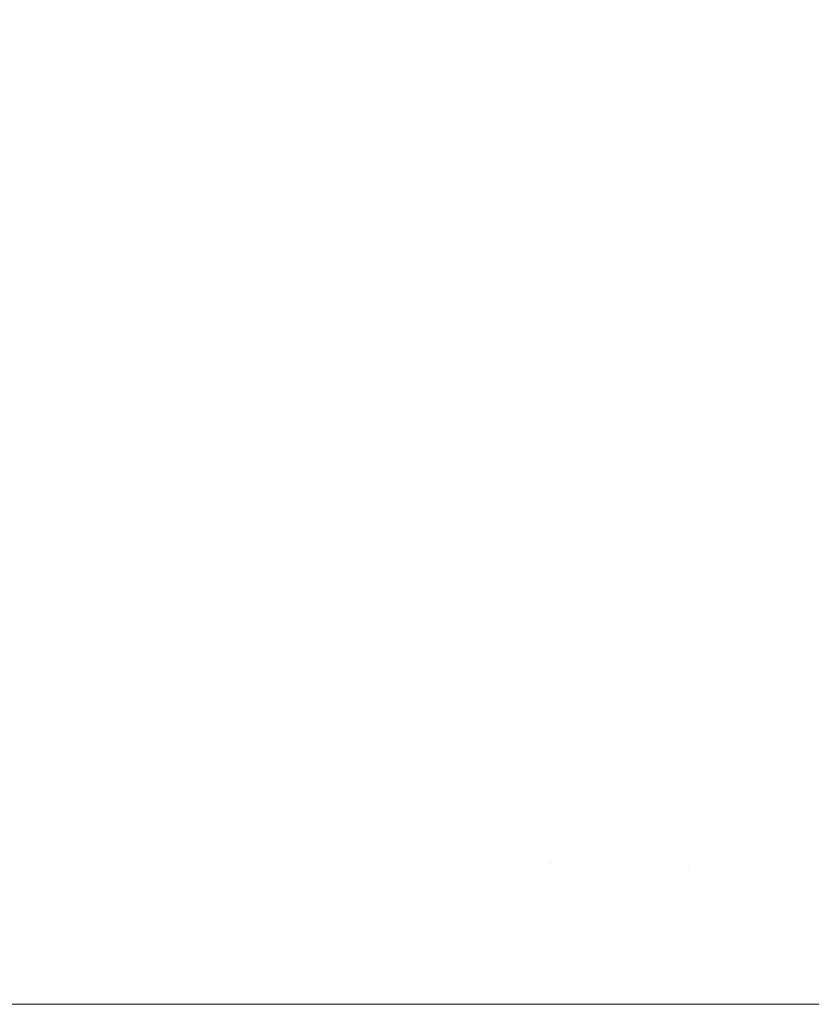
# Model space of a CAD drawing. Header units: centimetres. Extents: x -25.9 to 27.4, y 34.1 to 35.9.
# Tile 50 of 256: x -25.8359 to -25.8184, y 35.8401 to 35.8618. Entities that reach past the tile are written whole.
import ezdxf

# ---------------------------------------------------------------- set-up
doc = ezdxf.new("R2010")
doc.units = ezdxf.units.CM
doc.header["$LTSCALE"] = 2.54
doc.layers.add('Lucido design-1', color=7, linetype='Continuous')

# ---------------------------------------------------------------- blocks, each defined once
blk = doc.blocks.new('Gruppo-5-1')
at = {"color": 7, "linetype": 'Continuous', "lineweight": 9}
for points, invisible_edges in [([(-25.832336, 35.861247, -9.424269), (-25.831339, 35.864667, -9.424269), (-25.833582, 35.865375, -9.42775), (-25.834608, 35.861856, -9.42775)], 15), ([(-25.832336, 35.861247, -33.391033), (-25.831339, 35.864667, -33.391033), (-25.833582, 35.865375, -33.394513), (-25.834608, 35.861856, -33.394513)], 15), ([(-25.834298, 35.861773, -10.136728), (-25.833276, 35.865278, -10.136728), (-25.831073, 35.864583, -10.140108), (-25.832066, 35.861174, -10.140108)], 15), ([(-25.834298, 35.861773, -34.103491), (-25.833276, 35.865278, -34.103491), (-25.831073, 35.864583, -34.106871), (-25.832066, 35.861174, -34.106871)], 15), ([(-25.821007, 35.861409, -9.411395), (-25.820014, 35.864336, -9.411395), (-25.822752, 35.865332, -9.414445), (-25.823786, 35.862286, -9.414445)], 15), ([(-25.821007, 35.861409, -33.378158), (-25.820014, 35.864336, -33.378158), (-25.822752, 35.865332, -33.381208), (-25.823786, 35.862286, -33.381208)], 15), ([(-25.823711, 35.862262, -10.149625), (-25.822678, 35.865305, -10.149625), (-25.820028, 35.864341, -10.152573), (-25.821021, 35.861414, -10.152573)], 15), ([(-25.823711, 35.862262, -34.116388), (-25.822678, 35.865305, -34.116388), (-25.820028, 35.864341, -34.119336), (-25.821021, 35.861414, -34.119336)], 15), ([(-25.829923, 35.8606, -9.420888), (-25.828956, 35.863916, -9.420888), (-25.831339, 35.864667, -9.424269), (-25.832336, 35.861247, -9.424269)], 15), ([(-25.829923, 35.8606, -33.387651), (-25.828956, 35.863916, -33.387651), (-25.831339, 35.864667, -33.391033), (-25.832336, 35.861247, -33.391033)], 15), ([(-25.832066, 35.861174, -10.140108), (-25.831073, 35.864583, -10.140108), (-25.828741, 35.863848, -10.143387), (-25.829704, 35.860542, -10.143387)], 15), ([(-25.832066, 35.861174, -34.106871), (-25.831073, 35.864583, -34.106871), (-25.828741, 35.863848, -34.11015), (-25.829704, 35.860542, -34.11015)], 15), ([(-25.821021, 35.861414, -10.152573), (-25.820028, 35.864341, -10.152573), (-25.81727, 35.863337, -10.1554), (-25.818223, 35.860532, -10.1554)], 15), ([(-25.821021, 35.861414, -34.119336), (-25.820028, 35.864341, -34.119336), (-25.81727, 35.863337, -34.122164), (-25.818223, 35.860532, -34.122164)], 15), ([(-25.818105, 35.860494, -9.408469), (-25.817154, 35.863295, -9.408469), (-25.820014, 35.864336, -9.411395), (-25.821007, 35.861409, -9.411395)], 15), ([(-25.818105, 35.860494, -33.375232), (-25.817154, 35.863295, -33.375232), (-25.820014, 35.864336, -33.378158), (-25.821007, 35.861409, -33.378158)], 15), ([(-25.827371, 35.859916, -9.417611), (-25.826437, 35.863122, -9.417611), (-25.828956, 35.863916, -9.420888), (-25.829923, 35.8606, -9.420888)], 15), ([(-25.827371, 35.859916, -33.384374), (-25.826437, 35.863122, -33.384374), (-25.828956, 35.863916, -33.387651), (-25.829923, 35.8606, -33.387651)], 15), ([(-25.829704, 35.860542, -10.143387), (-25.828741, 35.863848, -10.143387), (-25.826285, 35.863074, -10.146561), (-25.827218, 35.859875, -10.146561)], 15), ([(-25.829704, 35.860542, -34.11015), (-25.828741, 35.863848, -34.11015), (-25.826285, 35.863074, -34.113324), (-25.827218, 35.859875, -34.113324)], 15), ([(-25.824686, 35.859197, -9.414445), (-25.823786, 35.862286, -9.414445), (-25.826437, 35.863122, -9.417611), (-25.827371, 35.859916, -9.417611)], 15), ([(-25.824686, 35.859197, -33.381208), (-25.823786, 35.862286, -33.381208), (-25.826437, 35.863122, -33.384374), (-25.827371, 35.859916, -33.384374)], 15), ([(-25.827218, 35.859875, -10.146561), (-25.826285, 35.863074, -10.146561), (-25.823711, 35.862262, -10.149625), (-25.82461, 35.859177, -10.149625)], 15), ([(-25.827218, 35.859875, -34.113324), (-25.826285, 35.863074, -34.113324), (-25.823711, 35.862262, -34.116388), (-25.82461, 35.859177, -34.116388)], 15), ([(-25.835479, 35.858295, -9.42775), (-25.834608, 35.861856, -9.42775), (-25.836735, 35.862425, -9.431322), (-25.837629, 35.858772, -9.431322)], 15), ([(-25.835479, 35.858295, -33.394513), (-25.834608, 35.861856, -33.394513), (-25.836735, 35.862425, -33.398085), (-25.837629, 35.858772, -33.398085)], 15), ([(-25.837287, 35.858696, -10.133253), (-25.836396, 35.862335, -10.133253), (-25.834298, 35.861773, -10.136728), (-25.835166, 35.858226, -10.136728)], 15), ([(-25.837287, 35.858696, -34.100016), (-25.836396, 35.862335, -34.100016), (-25.834298, 35.861773, -34.103491), (-25.835166, 35.858226, -34.103491)], 15), ([(-25.821872, 35.858443, -9.411395), (-25.821007, 35.861409, -9.411395), (-25.823786, 35.862286, -9.414445), (-25.824686, 35.859197, -9.414445)], 15), ([(-25.821872, 35.858443, -33.378158), (-25.821007, 35.861409, -33.378158), (-25.823786, 35.862286, -33.381208), (-25.824686, 35.859197, -33.381208)], 15), ([(-25.82461, 35.859177, -10.149625), (-25.823711, 35.862262, -10.149625), (-25.821021, 35.861414, -10.152573), (-25.821886, 35.858447, -10.152573)], 15), ([(-25.82461, 35.859177, -34.116388), (-25.823711, 35.862262, -34.116388), (-25.821021, 35.861414, -34.119336), (-25.821886, 35.858447, -34.119336)], 15), ([(-25.833183, 35.857786, -9.424269), (-25.832336, 35.861247, -9.424269), (-25.834608, 35.861856, -9.42775), (-25.835479, 35.858295, -9.42775)], 15), ([(-25.833183, 35.857786, -33.391033), (-25.832336, 35.861247, -33.391033), (-25.834608, 35.861856, -33.394513), (-25.835479, 35.858295, -33.394513)], 15), ([(-25.835166, 35.858226, -10.136728), (-25.834298, 35.861773, -10.136728), (-25.832066, 35.861174, -10.140108), (-25.83291, 35.857726, -10.140108)], 15), ([(-25.835166, 35.858226, -34.103491), (-25.834298, 35.861773, -34.103491), (-25.832066, 35.861174, -34.106871), (-25.83291, 35.857726, -34.106871)], 15), ([(-25.830744, 35.857245, -9.420888), (-25.829923, 35.8606, -9.420888), (-25.832336, 35.861247, -9.424269), (-25.833183, 35.857786, -9.424269)], 15), ([(-25.830744, 35.857245, -33.387651), (-25.829923, 35.8606, -33.387651), (-25.832336, 35.861247, -33.391033), (-25.833183, 35.857786, -33.391033)], 15), ([(-25.821886, 35.858447, -10.152573), (-25.821021, 35.861414, -10.152573), (-25.818223, 35.860532, -10.1554), (-25.819052, 35.857687, -10.1554)], 15), ([(-25.821886, 35.858447, -34.119336), (-25.821021, 35.861414, -34.119336), (-25.818223, 35.860532, -34.122164), (-25.819052, 35.857687, -34.122164)], 15), ([(-25.818932, 35.857655, -9.408469), (-25.818105, 35.860494, -9.408469), (-25.821007, 35.861409, -9.411395), (-25.821872, 35.858443, -9.411395)], 15), ([(-25.818932, 35.857655, -33.375232), (-25.818105, 35.860494, -33.375232), (-25.821007, 35.861409, -33.378158), (-25.821872, 35.858443, -33.378158)], 15), ([(-25.83291, 35.857726, -10.140108), (-25.832066, 35.861174, -10.140108), (-25.829704, 35.860542, -10.143387), (-25.830523, 35.857196, -10.143387)], 15), ([(-25.83291, 35.857726, -34.106871), (-25.832066, 35.861174, -34.106871), (-25.829704, 35.860542, -34.11015), (-25.830523, 35.857196, -34.11015)], 15), ([(-25.828165, 35.856674, -9.417611), (-25.827371, 35.859916, -9.417611), (-25.829923, 35.8606, -9.420888), (-25.830744, 35.857245, -9.420888)], 15), ([(-25.828165, 35.856674, -33.384374), (-25.827371, 35.859916, -33.384374), (-25.829923, 35.8606, -33.387651), (-25.830744, 35.857245, -33.387651)], 15), ([(-25.830523, 35.857196, -10.143387), (-25.829704, 35.860542, -10.143387), (-25.827218, 35.859875, -10.146561), (-25.828009, 35.856639, -10.146561)], 15), ([(-25.830523, 35.857196, -34.11015), (-25.829704, 35.860542, -34.11015), (-25.827218, 35.859875, -34.113324), (-25.828009, 35.856639, -34.113324)], 15), ([(-25.819052, 35.857687, -10.1554), (-25.818223, 35.860532, -10.1554), (-25.815319, 35.859616, -10.158104), (-25.816111, 35.856899, -10.158104)], 15), ([(-25.819052, 35.857687, -34.122164), (-25.818223, 35.860532, -34.122164), (-25.815319, 35.859616, -34.124867), (-25.816111, 35.856899, -34.124867)], 15), ([(-25.815873, 35.856835, -9.40567), (-25.815084, 35.859542, -9.40567), (-25.818105, 35.860494, -9.408469), (-25.818932, 35.857655, -9.408469)], 15), ([(-25.815873, 35.856835, -33.372433), (-25.815084, 35.859542, -33.372433), (-25.818105, 35.860494, -33.375232), (-25.818932, 35.857655, -33.375232)], 15), ([(-25.825451, 35.856072, -9.414445), (-25.824686, 35.859197, -9.414445), (-25.827371, 35.859916, -9.417611), (-25.828165, 35.856674, -9.417611)], 15), ([(-25.825451, 35.856072, -33.381208), (-25.824686, 35.859197, -33.381208), (-25.827371, 35.859916, -33.384374), (-25.828165, 35.856674, -33.384374)], 15), ([(-25.828009, 35.856639, -10.146561), (-25.827218, 35.859875, -10.146561), (-25.82461, 35.859177, -10.149625), (-25.825374, 35.856055, -10.149625)], 15), ([(-25.828009, 35.856639, -34.113324), (-25.827218, 35.859875, -34.113324), (-25.82461, 35.859177, -34.116388), (-25.825374, 35.856055, -34.116388)], 15), ([(-25.822606, 35.855441, -9.411395), (-25.821872, 35.858443, -9.411395), (-25.824686, 35.859197, -9.414445), (-25.825451, 35.856072, -9.414445)], 15), ([(-25.822606, 35.855441, -33.378158), (-25.821872, 35.858443, -33.378158), (-25.824686, 35.859197, -33.381208), (-25.825451, 35.856072, -33.381208)], 15), ([(-25.825374, 35.856055, -10.149625), (-25.82461, 35.859177, -10.149625), (-25.821886, 35.858447, -10.152573), (-25.822621, 35.855445, -10.152573)], 15), ([(-25.825374, 35.856055, -34.116388), (-25.82461, 35.859177, -34.116388), (-25.821886, 35.858447, -34.119336), (-25.822621, 35.855445, -34.119336)], 15), ([(-25.836194, 35.8547, -9.42775), (-25.835479, 35.858295, -9.42775), (-25.837629, 35.858772, -9.431322), (-25.838363, 35.855083, -9.431322)], 15), ([(-25.836194, 35.8547, -33.394513), (-25.835479, 35.858295, -33.394513), (-25.837629, 35.858772, -33.398085), (-25.838363, 35.855083, -33.398085)], 15), ([(-25.838018, 35.855022, -10.133253), (-25.837287, 35.858696, -10.133253), (-25.835166, 35.858226, -10.136728), (-25.835878, 35.854645, -10.136728)], 15), ([(-25.838018, 35.855022, -34.100016), (-25.837287, 35.858696, -34.100016), (-25.835166, 35.858226, -34.103491), (-25.835878, 35.854645, -34.103491)], 15), ([(-25.822621, 35.855445, -10.152573), (-25.821886, 35.858447, -10.152573), (-25.819052, 35.857687, -10.1554), (-25.819756, 35.854809, -10.1554)], 15), ([(-25.822621, 35.855445, -34.119336), (-25.821886, 35.858447, -34.119336), (-25.819052, 35.857687, -34.122164), (-25.819756, 35.854809, -34.122164)], 15), ([(-25.819635, 35.854783, -9.408469), (-25.818932, 35.857655, -9.408469), (-25.821872, 35.858443, -9.411395), (-25.822606, 35.855441, -9.411395)], 15), ([(-25.819635, 35.854783, -33.375232), (-25.818932, 35.857655, -33.375232), (-25.821872, 35.858443, -33.378158), (-25.822606, 35.855441, -33.378158)], 15), ([(-25.833878, 35.854292, -9.424269), (-25.833183, 35.857786, -9.424269), (-25.835479, 35.858295, -9.42775), (-25.836194, 35.8547, -9.42775)], 15), ([(-25.833878, 35.854292, -33.391033), (-25.833183, 35.857786, -33.391033), (-25.835479, 35.858295, -33.394513), (-25.836194, 35.8547, -33.394513)], 15), ([(-25.835878, 35.854645, -10.136728), (-25.835166, 35.858226, -10.136728), (-25.83291, 35.857726, -10.140108), (-25.833603, 35.854243, -10.140108)], 15), ([(-25.835878, 35.854645, -34.103491), (-25.835166, 35.858226, -34.103491), (-25.83291, 35.857726, -34.106871), (-25.833603, 35.854243, -34.106871)], 15), ([(-25.831417, 35.853858, -9.420888), (-25.830744, 35.857245, -9.420888), (-25.833183, 35.857786, -9.424269), (-25.833878, 35.854292, -9.424269)], 15), ([(-25.831417, 35.853858, -33.387651), (-25.830744, 35.857245, -33.387651), (-25.833183, 35.857786, -33.391033), (-25.833878, 35.854292, -33.391033)], 15), ([(-25.833603, 35.854243, -10.140108), (-25.83291, 35.857726, -10.140108), (-25.830523, 35.857196, -10.143387), (-25.831195, 35.853819, -10.143387)], 15), ([(-25.833603, 35.854243, -34.106871), (-25.83291, 35.857726, -34.106871), (-25.830523, 35.857196, -34.11015), (-25.831195, 35.853819, -34.11015)], 15), ([(-25.819756, 35.854809, -10.1554), (-25.819052, 35.857687, -10.1554), (-25.816111, 35.856899, -10.158104), (-25.816783, 35.85415, -10.158104)], 15), ([(-25.819756, 35.854809, -34.122164), (-25.819052, 35.857687, -34.122164), (-25.816111, 35.856899, -34.124867), (-25.816783, 35.85415, -34.124867)], 15), ([(-25.816543, 35.854097, -9.40567), (-25.815873, 35.856835, -9.40567), (-25.818932, 35.857655, -9.408469), (-25.819635, 35.854783, -9.408469)], 15), ([(-25.816543, 35.854097, -33.372433), (-25.815873, 35.856835, -33.372433), (-25.818932, 35.857655, -33.375232), (-25.819635, 35.854783, -33.375232)], 15), ([(-25.828816, 35.853399, -9.417611), (-25.828165, 35.856674, -9.417611), (-25.830744, 35.857245, -9.420888), (-25.831417, 35.853858, -9.420888)], 15), ([(-25.828816, 35.853399, -33.384374), (-25.828165, 35.856674, -33.384374), (-25.830744, 35.857245, -33.387651), (-25.831417, 35.853858, -33.387651)], 15), ([(-25.831195, 35.853819, -10.143387), (-25.830523, 35.857196, -10.143387), (-25.828009, 35.856639, -10.146561), (-25.828659, 35.853372, -10.146561)], 15), ([(-25.831195, 35.853819, -34.11015), (-25.830523, 35.857196, -34.11015), (-25.828009, 35.856639, -34.113324), (-25.828659, 35.853372, -34.113324)], 15), ([(-25.826079, 35.852917, -9.414445), (-25.825451, 35.856072, -9.414445), (-25.828165, 35.856674, -9.417611), (-25.828816, 35.853399, -9.417611)], 15), ([(-25.826079, 35.852917, -33.381208), (-25.825451, 35.856072, -33.381208), (-25.828165, 35.856674, -33.384374), (-25.828816, 35.853399, -33.384374)], 15), ([(-25.828659, 35.853372, -10.146561), (-25.828009, 35.856639, -10.146561), (-25.825374, 35.856055, -10.149625), (-25.826001, 35.852903, -10.149625)], 15), ([(-25.828659, 35.853372, -34.113324), (-25.828009, 35.856639, -34.113324), (-25.825374, 35.856055, -34.116388), (-25.826001, 35.852903, -34.116388)], 15), ([(-25.823209, 35.852411, -9.411395), (-25.822606, 35.855441, -9.411395), (-25.825451, 35.856072, -9.414445), (-25.826079, 35.852917, -9.414445)], 15), ([(-25.823209, 35.852411, -33.378158), (-25.822606, 35.855441, -33.378158), (-25.825451, 35.856072, -33.381208), (-25.826079, 35.852917, -33.381208)], 15), ([(-25.826001, 35.852903, -10.149625), (-25.825374, 35.856055, -10.149625), (-25.822621, 35.855445, -10.152573), (-25.823224, 35.852413, -10.152573)], 15), ([(-25.826001, 35.852903, -34.116388), (-25.825374, 35.856055, -34.116388), (-25.822621, 35.855445, -34.119336), (-25.823224, 35.852413, -34.119336)], 15), ([(-25.823224, 35.852413, -10.152573), (-25.822621, 35.855445, -10.152573), (-25.819756, 35.854809, -10.1554), (-25.820334, 35.851904, -10.1554)], 15), ([(-25.823224, 35.852413, -34.119336), (-25.822621, 35.855445, -34.119336), (-25.819756, 35.854809, -34.122164), (-25.820334, 35.851904, -34.122164)], 15), ([(-25.820212, 35.851882, -9.408469), (-25.819635, 35.854783, -9.408469), (-25.822606, 35.855441, -9.411395), (-25.823209, 35.852411, -9.411395)], 15), ([(-25.820212, 35.851882, -33.375232), (-25.819635, 35.854783, -33.375232), (-25.822606, 35.855441, -33.378158), (-25.823209, 35.852411, -33.378158)], 15), ([(-25.838588, 35.851319, -34.100016), (-25.838018, 35.855022, -34.100016), (-25.835878, 35.854645, -34.103491), (-25.836434, 35.851036, -34.103491)], 15), ([(-25.820334, 35.851904, -10.1554), (-25.819756, 35.854809, -10.1554), (-25.816783, 35.85415, -10.158104), (-25.817335, 35.851375, -10.158104)], 15), ([(-25.820334, 35.851904, -34.122164), (-25.819756, 35.854809, -34.122164), (-25.816783, 35.85415, -34.124867), (-25.817335, 35.851375, -34.124867)], 15), ([(-25.817093, 35.851332, -9.40567), (-25.816543, 35.854097, -9.40567), (-25.819635, 35.854783, -9.408469), (-25.820212, 35.851882, -9.408469)], 15), ([(-25.817093, 35.851332, -33.372433), (-25.816543, 35.854097, -33.372433), (-25.819635, 35.854783, -33.375232), (-25.820212, 35.851882, -33.375232)], 15), ([(-25.83442, 35.850771, -9.424269), (-25.833878, 35.854292, -9.424269), (-25.836194, 35.8547, -9.42775), (-25.836752, 35.851078, -9.42775)], 15), ([(-25.83442, 35.850771, -33.391033), (-25.833878, 35.854292, -33.391033), (-25.836194, 35.8547, -33.394513), (-25.836752, 35.851078, -33.394513)], 15), ([(-25.836434, 35.851036, -10.136728), (-25.835878, 35.854645, -10.136728), (-25.833603, 35.854243, -10.140108), (-25.834143, 35.850734, -10.140108)], 15), ([(-25.836434, 35.851036, -34.103491), (-25.835878, 35.854645, -34.103491), (-25.833603, 35.854243, -34.106871), (-25.834143, 35.850734, -34.106871)], 15), ([(-25.831943, 35.850444, -9.420888), (-25.831417, 35.853858, -9.420888), (-25.833878, 35.854292, -9.424269), (-25.83442, 35.850771, -9.424269)], 15), ([(-25.831943, 35.850444, -33.387651), (-25.831417, 35.853858, -33.387651), (-25.833878, 35.854292, -33.391033), (-25.83442, 35.850771, -33.391033)], 15), ([(-25.834143, 35.850734, -10.140108), (-25.833603, 35.854243, -10.140108), (-25.831195, 35.853819, -10.143387), (-25.831719, 35.850415, -10.143387)], 15), ([(-25.834143, 35.850734, -34.106871), (-25.833603, 35.854243, -34.106871), (-25.831195, 35.853819, -34.11015), (-25.831719, 35.850415, -34.11015)], 15), ([(-25.829324, 35.8501, -9.417611), (-25.828816, 35.853399, -9.417611), (-25.831417, 35.853858, -9.420888), (-25.831943, 35.850444, -9.420888)], 15), ([(-25.829324, 35.8501, -33.384374), (-25.828816, 35.853399, -33.384374), (-25.831417, 35.853858, -33.387651), (-25.831943, 35.850444, -33.387651)], 15), ([(-25.831719, 35.850415, -10.143387), (-25.831195, 35.853819, -10.143387), (-25.828659, 35.853372, -10.146561), (-25.829166, 35.850079, -10.146561)], 15), ([(-25.831719, 35.850415, -34.11015), (-25.831195, 35.853819, -34.11015), (-25.828659, 35.853372, -34.113324), (-25.829166, 35.850079, -34.113324)], 15), ([(-25.826568, 35.849737, -9.414445), (-25.826079, 35.852917, -9.414445), (-25.828816, 35.853399, -9.417611), (-25.829324, 35.8501, -9.417611)], 15), ([(-25.826568, 35.849737, -33.381208), (-25.826079, 35.852917, -33.381208), (-25.828816, 35.853399, -33.384374), (-25.829324, 35.8501, -33.384374)], 15), ([(-25.829166, 35.850079, -10.146561), (-25.828659, 35.853372, -10.146561), (-25.826001, 35.852903, -10.149625), (-25.82649, 35.849727, -10.149625)], 15), ([(-25.829166, 35.850079, -34.113324), (-25.828659, 35.853372, -34.113324), (-25.826001, 35.852903, -34.116388), (-25.82649, 35.849727, -34.116388)], 15), ([(-25.823679, 35.849357, -9.411395), (-25.823209, 35.852411, -9.411395), (-25.826079, 35.852917, -9.414445), (-25.826568, 35.849737, -9.414445)], 15), ([(-25.823679, 35.849357, -33.378158), (-25.823209, 35.852411, -33.378158), (-25.826079, 35.852917, -33.381208), (-25.826568, 35.849737, -33.381208)], 15), ([(-25.82649, 35.849727, -10.149625), (-25.826001, 35.852903, -10.149625), (-25.823224, 35.852413, -10.152573), (-25.823694, 35.849358, -10.152573)], 15), ([(-25.82649, 35.849727, -34.116388), (-25.826001, 35.852903, -34.116388), (-25.823224, 35.852413, -34.119336), (-25.823694, 35.849358, -34.119336)], 15), ([(-25.823694, 35.849358, -10.152573), (-25.823224, 35.852413, -10.152573), (-25.820334, 35.851904, -10.1554), (-25.820784, 35.848975, -10.1554)], 15), ([(-25.823694, 35.849358, -34.119336), (-25.823224, 35.852413, -34.119336), (-25.820334, 35.851904, -34.122164), (-25.820784, 35.848975, -34.122164)], 15), ([(-25.820662, 35.848959, -9.408469), (-25.820212, 35.851882, -9.408469), (-25.823209, 35.852411, -9.411395), (-25.823679, 35.849357, -9.411395)], 15), ([(-25.820662, 35.848959, -33.375232), (-25.820212, 35.851882, -33.375232), (-25.823209, 35.852411, -33.378158), (-25.823679, 35.849357, -33.378158)], 15), ([(-25.820784, 35.848975, -10.1554), (-25.820334, 35.851904, -10.1554), (-25.817335, 35.851375, -10.158104), (-25.817766, 35.848578, -10.158104)], 15), ([(-25.820784, 35.848975, -34.122164), (-25.820334, 35.851904, -34.122164), (-25.817335, 35.851375, -34.124867), (-25.817766, 35.848578, -34.124867)], 15), ([(-25.817522, 35.848546, -9.40567), (-25.817093, 35.851332, -9.40567), (-25.820212, 35.851882, -9.408469), (-25.820662, 35.848959, -9.408469)], 15), ([(-25.817522, 35.848546, -33.372433), (-25.817093, 35.851332, -33.372433), (-25.820212, 35.851882, -33.375232), (-25.820662, 35.848959, -33.375232)], 15), ([(-25.834808, 35.847229, -9.424269), (-25.83442, 35.850771, -9.424269), (-25.836752, 35.851078, -9.42775), (-25.837151, 35.847434, -9.42775)], 15), ([(-25.834808, 35.847229, -33.391033), (-25.83442, 35.850771, -33.391033), (-25.836752, 35.851078, -33.394513), (-25.837151, 35.847434, -33.394513)], 15), ([(-25.836831, 35.847406, -10.136728), (-25.836434, 35.851036, -10.136728), (-25.834143, 35.850734, -10.140108), (-25.834529, 35.847205, -10.140108)], 15), ([(-25.836831, 35.847406, -34.103491), (-25.836434, 35.851036, -34.103491), (-25.834143, 35.850734, -34.106871), (-25.834529, 35.847205, -34.106871)], 15), ([(-25.832319, 35.847011, -9.420888), (-25.831943, 35.850444, -9.420888), (-25.83442, 35.850771, -9.424269), (-25.834808, 35.847229, -9.424269)], 15), ([(-25.832319, 35.847011, -33.387651), (-25.831943, 35.850444, -33.387651), (-25.83442, 35.850771, -33.391033), (-25.834808, 35.847229, -33.391033)], 15), ([(-25.834529, 35.847205, -10.140108), (-25.834143, 35.850734, -10.140108), (-25.831719, 35.850415, -10.143387), (-25.832094, 35.846992, -10.143387)], 15), ([(-25.834529, 35.847205, -34.106871), (-25.834143, 35.850734, -34.106871), (-25.831719, 35.850415, -34.11015), (-25.832094, 35.846992, -34.11015)], 15), ([(-25.829688, 35.846781, -9.417611), (-25.829324, 35.8501, -9.417611), (-25.831943, 35.850444, -9.420888), (-25.832319, 35.847011, -9.420888)], 15), ([(-25.829688, 35.846781, -33.384374), (-25.829324, 35.8501, -33.384374), (-25.831943, 35.850444, -33.387651), (-25.832319, 35.847011, -33.387651)], 15), ([(-25.832094, 35.846992, -10.143387), (-25.831719, 35.850415, -10.143387), (-25.829166, 35.850079, -10.146561), (-25.829529, 35.846767, -10.146561)], 15), ([(-25.832094, 35.846992, -34.11015), (-25.831719, 35.850415, -34.11015), (-25.829166, 35.850079, -34.113324), (-25.829529, 35.846767, -34.113324)], 15), ([(-25.826918, 35.846539, -9.414445), (-25.826568, 35.849737, -9.414445), (-25.829324, 35.8501, -9.417611), (-25.829688, 35.846781, -9.417611)], 15), ([(-25.826918, 35.846539, -33.381208), (-25.826568, 35.849737, -33.381208), (-25.829324, 35.8501, -33.384374), (-25.829688, 35.846781, -33.384374)], 15), ([(-25.829529, 35.846767, -10.146561), (-25.829166, 35.850079, -10.146561), (-25.82649, 35.849727, -10.149625), (-25.82684, 35.846532, -10.149625)], 15), ([(-25.829529, 35.846767, -34.113324), (-25.829166, 35.850079, -34.113324), (-25.82649, 35.849727, -34.116388), (-25.82684, 35.846532, -34.116388)], 15), ([(-25.824015, 35.846285, -9.411395), (-25.823679, 35.849357, -9.411395), (-25.826568, 35.849737, -9.414445), (-25.826918, 35.846539, -9.414445)], 15), ([(-25.824015, 35.846285, -33.378158), (-25.823679, 35.849357, -33.378158), (-25.826568, 35.849737, -33.381208), (-25.826918, 35.846539, -33.381208)], 15), ([(-25.82684, 35.846532, -10.149625), (-25.82649, 35.849727, -10.149625), (-25.823694, 35.849358, -10.152573), (-25.824031, 35.846286, -10.152573)], 15), ([(-25.82684, 35.846532, -34.116388), (-25.82649, 35.849727, -34.116388), (-25.823694, 35.849358, -34.119336), (-25.824031, 35.846286, -34.119336)], 15), ([(-25.824031, 35.846286, -10.152573), (-25.823694, 35.849358, -10.152573), (-25.820784, 35.848975, -10.1554), (-25.821107, 35.84603, -10.1554)], 15), ([(-25.824031, 35.846286, -34.119336), (-25.823694, 35.849358, -34.119336), (-25.820784, 35.848975, -34.122164), (-25.821107, 35.84603, -34.122164)], 15), ([(-25.820984, 35.84602, -9.408469), (-25.820662, 35.848959, -9.408469), (-25.823679, 35.849357, -9.411395), (-25.824015, 35.846285, -9.411395)], 15), ([(-25.820984, 35.84602, -33.375232), (-25.820662, 35.848959, -33.375232), (-25.823679, 35.849357, -33.378158), (-25.824015, 35.846285, -33.378158)], 15), ([(-25.821107, 35.84603, -10.1554), (-25.820784, 35.848975, -10.1554), (-25.817766, 35.848578, -10.158104), (-25.818074, 35.845765, -10.158104)], 15), ([(-25.821107, 35.84603, -34.122164), (-25.820784, 35.848975, -34.122164), (-25.817766, 35.848578, -34.124867), (-25.818074, 35.845765, -34.124867)], 15), ([(-25.817828, 35.845744, -9.40567), (-25.817522, 35.848546, -9.40567), (-25.820662, 35.848959, -9.408469), (-25.820984, 35.84602, -9.408469)], 15), ([(-25.817828, 35.845744, -33.372433), (-25.817522, 35.848546, -33.372433), (-25.820662, 35.848959, -33.375232), (-25.820984, 35.84602, -33.375232)], 15), ([(-25.835041, 35.843674, -9.424269), (-25.834808, 35.847229, -9.424269), (-25.837151, 35.847434, -9.42775), (-25.837391, 35.843777, -9.42775)], 15), ([(-25.835041, 35.843674, -33.391033), (-25.834808, 35.847229, -33.391033), (-25.837151, 35.847434, -33.394513), (-25.837391, 35.843777, -33.394513)], 15), ([(-25.83707, 35.843763, -10.136728), (-25.836831, 35.847406, -10.136728), (-25.834529, 35.847205, -10.140108), (-25.834762, 35.843662, -10.140108)], 15), ([(-25.83707, 35.843763, -34.103491), (-25.836831, 35.847406, -34.103491), (-25.834529, 35.847205, -34.106871), (-25.834762, 35.843662, -34.106871)], 15), ([(-25.832545, 35.843565, -9.420888), (-25.832319, 35.847011, -9.420888), (-25.834808, 35.847229, -9.424269), (-25.835041, 35.843674, -9.424269)], 15), ([(-25.832545, 35.843565, -33.387651), (-25.832319, 35.847011, -33.387651), (-25.834808, 35.847229, -33.391033), (-25.835041, 35.843674, -33.391033)], 15), ([(-25.834762, 35.843662, -10.140108), (-25.834529, 35.847205, -10.140108), (-25.832094, 35.846992, -10.143387), (-25.832319, 35.843555, -10.143387)], 15), ([(-25.834762, 35.843662, -34.106871), (-25.834529, 35.847205, -34.106871), (-25.832094, 35.846992, -34.11015), (-25.832319, 35.843555, -34.11015)], 15), ([(-25.829906, 35.84345, -9.417611), (-25.829688, 35.846781, -9.417611), (-25.832319, 35.847011, -9.420888), (-25.832545, 35.843565, -9.420888)], 15), ([(-25.829906, 35.84345, -33.384374), (-25.829688, 35.846781, -33.384374), (-25.832319, 35.847011, -33.387651), (-25.832545, 35.843565, -33.387651)], 15), ([(-25.832319, 35.843555, -10.143387), (-25.832094, 35.846992, -10.143387), (-25.829529, 35.846767, -10.146561), (-25.829747, 35.843443, -10.146561)], 15), ([(-25.832319, 35.843555, -34.11015), (-25.832094, 35.846992, -34.11015), (-25.829529, 35.846767, -34.113324), (-25.829747, 35.843443, -34.113324)], 15), ([(-25.827129, 35.843328, -9.414445), (-25.826918, 35.846539, -9.414445), (-25.829688, 35.846781, -9.417611), (-25.829906, 35.84345, -9.417611)], 15), ([(-25.827129, 35.843328, -33.381208), (-25.826918, 35.846539, -33.381208), (-25.829688, 35.846781, -33.384374), (-25.829906, 35.84345, -33.384374)], 15), ([(-25.829747, 35.843443, -10.146561), (-25.829529, 35.846767, -10.146561), (-25.82684, 35.846532, -10.149625), (-25.82705, 35.843325, -10.149625)], 15), ([(-25.829747, 35.843443, -34.113324), (-25.829529, 35.846767, -34.113324), (-25.82684, 35.846532, -34.116388), (-25.82705, 35.843325, -34.116388)], 15), ([(-25.824218, 35.843201, -9.411395), (-25.824015, 35.846285, -9.411395), (-25.826918, 35.846539, -9.414445), (-25.827129, 35.843328, -9.414445)], 15), ([(-25.824218, 35.843201, -33.378158), (-25.824015, 35.846285, -33.378158), (-25.826918, 35.846539, -33.381208), (-25.827129, 35.843328, -33.381208)], 15), ([(-25.82705, 35.843325, -10.149625), (-25.82684, 35.846532, -10.149625), (-25.824031, 35.846286, -10.152573), (-25.824233, 35.843202, -10.152573)], 15), ([(-25.82705, 35.843325, -34.116388), (-25.82684, 35.846532, -34.116388), (-25.824031, 35.846286, -34.119336), (-25.824233, 35.843202, -34.119336)], 15), ([(-25.824233, 35.843202, -10.152573), (-25.824031, 35.846286, -10.152573), (-25.821107, 35.84603, -10.1554), (-25.821301, 35.843074, -10.1554)], 15), ([(-25.824233, 35.843202, -34.119336), (-25.824031, 35.846286, -34.119336), (-25.821107, 35.84603, -34.122164), (-25.821301, 35.843074, -34.122164)], 15), ([(-25.821177, 35.843069, -9.408469), (-25.820984, 35.84602, -9.408469), (-25.824015, 35.846285, -9.411395), (-25.824218, 35.843201, -9.411395)], 15), ([(-25.821177, 35.843069, -33.375232), (-25.820984, 35.84602, -33.375232), (-25.824015, 35.846285, -33.378158), (-25.824218, 35.843201, -33.378158)], 15), ([(-25.821301, 35.843074, -10.1554), (-25.821107, 35.84603, -10.1554), (-25.818074, 35.845765, -10.158104), (-25.818259, 35.842941, -10.158104)], 15), ([(-25.821301, 35.843074, -34.122164), (-25.821107, 35.84603, -34.122164), (-25.818074, 35.845765, -34.124867), (-25.818259, 35.842941, -34.124867)], 15), ([(-25.818013, 35.84293, -9.40567), (-25.817828, 35.845744, -9.40567), (-25.820984, 35.84602, -9.408469), (-25.821177, 35.843069, -9.408469)], 15), ([(-25.818013, 35.84293, -33.372433), (-25.817828, 35.845744, -33.372433), (-25.820984, 35.84602, -33.375232), (-25.821177, 35.843069, -33.375232)], 15), ([(-25.837141, 35.840112, -9.427262), (-25.835119, 35.840112, -9.424269), (-25.835041, 35.843674, -9.424269), (-25.837391, 35.843777, -9.42775)], 14), ([(-25.837141, 35.840112, -33.394025), (-25.835119, 35.840112, -33.391033), (-25.835041, 35.843674, -33.391033), (-25.837391, 35.843777, -33.394513)], 14), ([(-25.83715, 35.840112, -10.136728), (-25.83707, 35.843763, -10.136728), (-25.834762, 35.843662, -10.140108), (-25.834839, 35.840112, -10.140108)], 7), ([(-25.83715, 35.840112, -34.103491), (-25.83707, 35.843763, -34.103491), (-25.834762, 35.843662, -34.106871), (-25.834839, 35.840112, -34.106871)], 7), ([(-25.835041, 35.843674, -9.424269), (-25.835119, 35.840112, -9.424269), (-25.834832, 35.840112, -9.423881)], 9), ([(-25.835041, 35.843674, -33.391033), (-25.835119, 35.840112, -33.391033), (-25.834832, 35.840112, -33.390644)], 9), ([(-25.834832, 35.840112, -9.423881), (-25.83262, 35.840112, -9.420888), (-25.832545, 35.843565, -9.420888), (-25.835041, 35.843674, -9.424269)], 14), ([(-25.834832, 35.840112, -33.390644), (-25.83262, 35.840112, -33.387651), (-25.832545, 35.843565, -33.387651), (-25.835041, 35.843674, -33.391033)], 14), ([(-25.834839, 35.840112, -10.140108), (-25.834762, 35.843662, -10.140108), (-25.832319, 35.843555, -10.143387), (-25.832394, 35.840112, -10.143387)], 7), ([(-25.834839, 35.840112, -34.106871), (-25.834762, 35.843662, -34.106871), (-25.832319, 35.843555, -34.11015), (-25.832394, 35.840112, -34.11015)], 7), ([(-25.832545, 35.843565, -9.420888), (-25.83262, 35.840112, -9.420888), (-25.832389, 35.840112, -9.4206)], 9), ([(-25.832545, 35.843565, -33.387651), (-25.83262, 35.840112, -33.387651), (-25.832389, 35.840112, -33.387364)], 9), ([(-25.832389, 35.840112, -9.4206), (-25.829979, 35.840112, -9.417611), (-25.829906, 35.84345, -9.417611), (-25.832545, 35.843565, -9.420888)], 14), ([(-25.832389, 35.840112, -33.387364), (-25.829979, 35.840112, -33.384374), (-25.829906, 35.84345, -33.384374), (-25.832545, 35.843565, -33.387651)], 14), ([(-25.832394, 35.840112, -10.143387), (-25.832319, 35.843555, -10.143387), (-25.829747, 35.843443, -10.146561), (-25.829819, 35.840112, -10.146561)], 7), ([(-25.832394, 35.840112, -34.11015), (-25.832319, 35.843555, -34.11015), (-25.829747, 35.843443, -34.113324), (-25.829819, 35.840112, -34.113324)], 7), ([(-25.829906, 35.84345, -9.417611), (-25.829979, 35.840112, -9.417611), (-25.829816, 35.840112, -9.417425)], 9), ([(-25.829906, 35.84345, -33.384374), (-25.829979, 35.840112, -33.384374), (-25.829816, 35.840112, -33.384188)], 9), ([(-25.829816, 35.840112, -9.417425), (-25.827199, 35.840112, -9.414445), (-25.827129, 35.843328, -9.414445), (-25.829906, 35.84345, -9.417611)], 14), ([(-25.829816, 35.840112, -33.384188), (-25.827199, 35.840112, -33.381208), (-25.827129, 35.843328, -33.381208), (-25.829906, 35.84345, -33.384374)], 14), ([(-25.829819, 35.840112, -10.146561), (-25.829747, 35.843443, -10.146561), (-25.82705, 35.843325, -10.149625), (-25.82712, 35.840112, -10.149625)], 7), ([(-25.829819, 35.840112, -34.113324), (-25.829747, 35.843443, -34.113324), (-25.82705, 35.843325, -34.116388), (-25.82712, 35.840112, -34.116388)], 7), ([(-25.827129, 35.843328, -9.414445), (-25.827199, 35.840112, -9.414445), (-25.827118, 35.840112, -9.41436)], 9), ([(-25.827129, 35.843328, -33.381208), (-25.827199, 35.840112, -33.381208), (-25.827118, 35.840112, -33.381123)], 9), ([(-25.824218, 35.843201, -9.411395), (-25.827129, 35.843328, -9.414445), (-25.827118, 35.840112, -9.41436), (-25.8243, 35.840112, -9.411411)], 11), ([(-25.824218, 35.843201, -33.378158), (-25.827129, 35.843328, -33.381208), (-25.827118, 35.840112, -33.381123), (-25.8243, 35.840112, -33.378174)], 11), ([(-25.82712, 35.840112, -10.149625), (-25.82705, 35.843325, -10.149625), (-25.824233, 35.843202, -10.152573), (-25.8243, 35.840112, -10.152573)], 7), ([(-25.82712, 35.840112, -34.116388), (-25.82705, 35.843325, -34.116388), (-25.824233, 35.843202, -34.119336), (-25.8243, 35.840112, -34.119336)], 7), ([(-25.8243, 35.840112, -10.152573), (-25.824233, 35.843202, -10.152573), (-25.821301, 35.843074, -10.1554), (-25.821365, 35.840112, -10.1554)], 7), ([(-25.8243, 35.840112, -34.119336), (-25.824233, 35.843202, -34.119336), (-25.821301, 35.843074, -34.122164), (-25.821365, 35.840112, -34.122164)], 7), ([(-25.8243, 35.840112, -9.411411), (-25.824285, 35.840112, -9.411395), (-25.824218, 35.843201, -9.411395)], 10), ([(-25.8243, 35.840112, -33.378174), (-25.824285, 35.840112, -33.378158), (-25.824218, 35.843201, -33.378158)], 10), ([(-25.821177, 35.843069, -9.408469), (-25.824218, 35.843201, -9.411395), (-25.824285, 35.840112, -9.411395), (-25.821363, 35.840112, -9.408585)], 11), ([(-25.821177, 35.843069, -33.375232), (-25.824218, 35.843201, -33.378158), (-25.824285, 35.840112, -33.378158), (-25.821363, 35.840112, -33.375348)], 11), ([(-25.821365, 35.840112, -10.1554), (-25.821301, 35.843074, -10.1554), (-25.818259, 35.842941, -10.158104), (-25.818321, 35.840112, -10.158104)], 7), ([(-25.821365, 35.840112, -34.122164), (-25.821301, 35.843074, -34.122164), (-25.818259, 35.842941, -34.124867), (-25.818321, 35.840112, -34.124867)], 7), ([(-25.821363, 35.840112, -9.408585), (-25.821242, 35.840112, -9.408469), (-25.821177, 35.843069, -9.408469)], 10), ([(-25.821363, 35.840112, -33.375348), (-25.821242, 35.840112, -33.375232), (-25.821177, 35.843069, -33.375232)], 10), ([(-25.818013, 35.84293, -9.40567), (-25.821177, 35.843069, -9.408469), (-25.821242, 35.840112, -9.408469), (-25.818317, 35.840112, -9.405884)], 11), ([(-25.818013, 35.84293, -33.372433), (-25.821177, 35.843069, -33.375232), (-25.821242, 35.840112, -33.375232), (-25.818317, 35.840112, -33.372647)], 11), ([(-25.835119, 35.840112, -9.424269), (-25.837141, 35.840112, -9.427262), (-25.837141, 34.240112, -9.427262), (-25.835119, 34.240112, -9.424269)], 10), ([(-25.835119, 35.840112, -33.391033), (-25.837141, 35.840112, -33.394025), (-25.837141, 34.240112, -33.394025), (-25.835119, 34.240112, -33.391033)], 10), ([(-25.835119, 34.240112, -9.424269), (-25.834832, 34.240112, -9.423881), (-25.834832, 35.840112, -9.423881), (-25.835119, 35.840112, -9.424269)], 10), ([(-25.835119, 34.240112, -33.391033), (-25.834832, 34.240112, -33.390644), (-25.834832, 35.840112, -33.390644), (-25.835119, 35.840112, -33.391033)], 10), ([(-25.83262, 35.840112, -9.420888), (-25.834832, 35.840112, -9.423881), (-25.834832, 34.240112, -9.423881), (-25.83262, 34.240112, -9.420888)], 10), ([(-25.83262, 35.840112, -33.387651), (-25.834832, 35.840112, -33.390644), (-25.834832, 34.240112, -33.390644), (-25.83262, 34.240112, -33.387651)], 10), ([(-25.83262, 34.240112, -9.420888), (-25.832389, 34.240112, -9.4206), (-25.832389, 35.840112, -9.4206), (-25.83262, 35.840112, -9.420888)], 10), ([(-25.83262, 34.240112, -33.387651), (-25.832389, 34.240112, -33.387364), (-25.832389, 35.840112, -33.387364), (-25.83262, 35.840112, -33.387651)], 10), ([(-25.829979, 35.840112, -9.417611), (-25.832389, 35.840112, -9.4206), (-25.832389, 34.240112, -9.4206), (-25.829979, 34.240112, -9.417611)], 10), ([(-25.829979, 35.840112, -33.384374), (-25.832389, 35.840112, -33.387364), (-25.832389, 34.240112, -33.387364), (-25.829979, 34.240112, -33.384374)], 10), ([(-25.829979, 34.240112, -9.417611), (-25.829816, 34.240112, -9.417425), (-25.829816, 35.840112, -9.417425), (-25.829979, 35.840112, -9.417611)], 10), ([(-25.829979, 34.240112, -33.384374), (-25.829816, 34.240112, -33.384188), (-25.829816, 35.840112, -33.384188), (-25.829979, 35.840112, -33.384374)], 10), ([(-25.827199, 35.840112, -9.414445), (-25.829816, 35.840112, -9.417425), (-25.829816, 34.240112, -9.417425), (-25.827199, 34.240112, -9.414445)], 10), ([(-25.827199, 35.840112, -33.381208), (-25.829816, 35.840112, -33.384188), (-25.829816, 34.240112, -33.384188), (-25.827199, 34.240112, -33.381208)], 10), ([(-25.827199, 34.240112, -9.414445), (-25.827118, 34.240112, -9.41436), (-25.827118, 35.840112, -9.41436), (-25.827199, 35.840112, -9.414445)], 10), ([(-25.827199, 34.240112, -33.381208), (-25.827118, 34.240112, -33.381123), (-25.827118, 35.840112, -33.381123), (-25.827199, 35.840112, -33.381208)], 10), ([(-25.827118, 35.840112, -9.41436), (-25.827118, 34.240112, -9.41436), (-25.8243, 34.240112, -9.411411), (-25.8243, 35.840112, -9.411411)], 5), ([(-25.827118, 35.840112, -33.381123), (-25.827118, 34.240112, -33.381123), (-25.8243, 34.240112, -33.378174), (-25.8243, 35.840112, -33.378174)], 5), ([(-25.824285, 35.840112, -9.411395), (-25.8243, 35.840112, -9.411411), (-25.8243, 34.240112, -9.411411), (-25.824285, 34.240112, -9.411395)], 10), ([(-25.824285, 35.840112, -33.378158), (-25.8243, 35.840112, -33.378174), (-25.8243, 34.240112, -33.378174), (-25.824285, 34.240112, -33.378158)], 10), ([(-25.824285, 34.240112, -9.411395), (-25.821363, 34.240112, -9.408585), (-25.821363, 35.840112, -9.408585), (-25.824285, 35.840112, -9.411395)], 10), ([(-25.824285, 34.240112, -33.378158), (-25.821363, 34.240112, -33.375348), (-25.821363, 35.840112, -33.375348), (-25.824285, 35.840112, -33.378158)], 10), ([(-25.821242, 35.840112, -9.408469), (-25.821363, 35.840112, -9.408585), (-25.821363, 34.240112, -9.408585), (-25.821242, 34.240112, -9.408469)], 10), ([(-25.821242, 35.840112, -33.375232), (-25.821363, 35.840112, -33.375348), (-25.821363, 34.240112, -33.375348), (-25.821242, 34.240112, -33.375232)], 10), ([(-25.821242, 34.240112, -9.408469), (-25.818317, 34.240112, -9.405884), (-25.818317, 35.840112, -9.405884), (-25.821242, 35.840112, -9.408469)], 10), ([(-25.821242, 34.240112, -33.375232), (-25.818317, 34.240112, -33.372647), (-25.818317, 35.840112, -33.372647), (-25.821242, 35.840112, -33.375232)], 10)]:
    blk.add_3dface(points, dxfattribs=dict(at, invisible_edges=invisible_edges))

msp = doc.modelspace()

# ---------------------------------------------------------------- block references
at = {"layer": 'Lucido design-1', "color": 7}
msp.add_blockref('Gruppo-5-1', (0, 0), dxfattribs=at)

doc.saveas('drawing.dxf')
